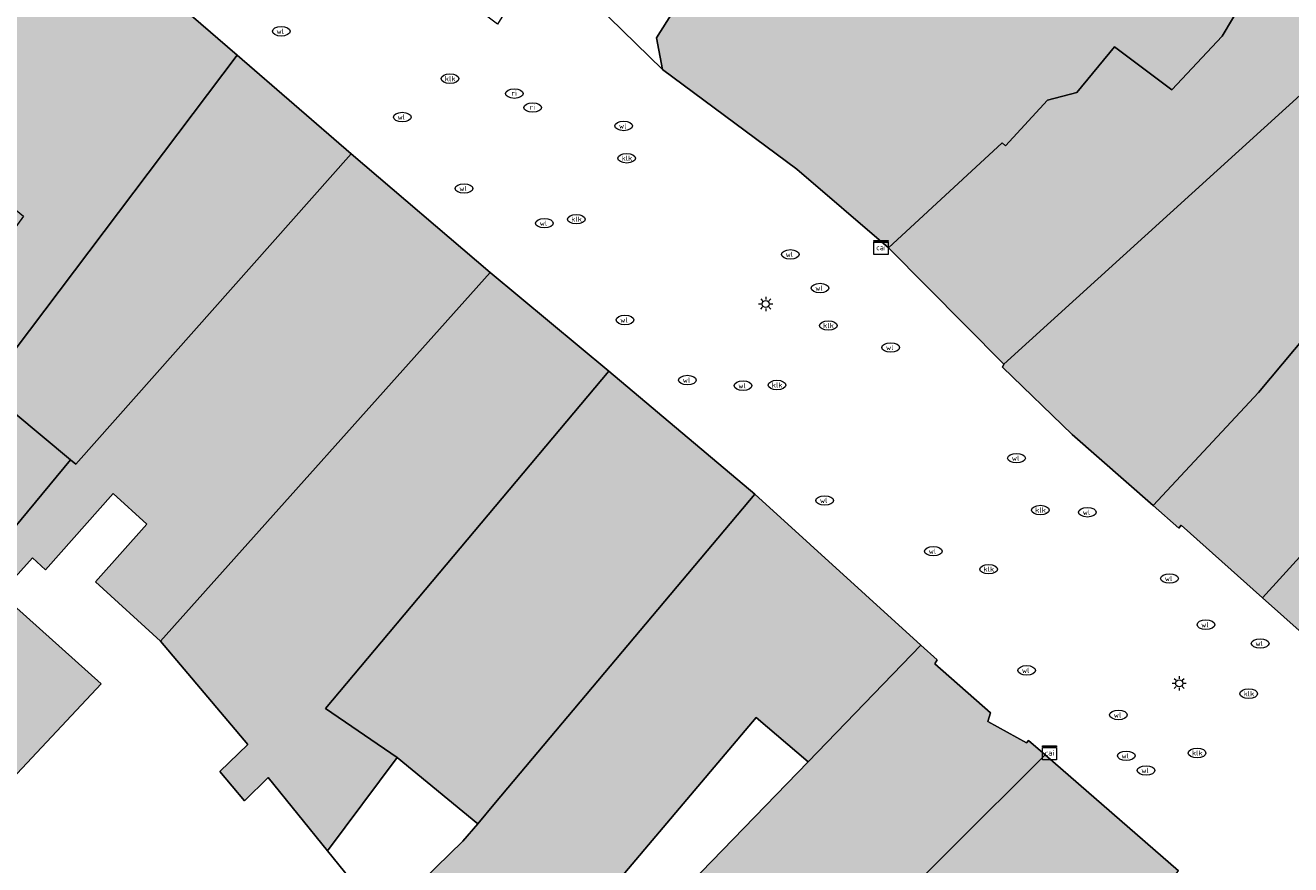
# Model space of a CAD drawing. Header units: metres. Extents: x 187482 to 189800, y 333582 to 335019.
# Tile 222 of 256: x 188983 to 189027, y 334325 to 334354. Entities that reach past the tile are written whole.
import ezdxf
from ezdxf.enums import TextEntityAlignment as Align

# ---------------------------------------------------------------- set-up
doc = ezdxf.new("R2010")
doc.units = ezdxf.units.M
doc.layers.get('0').update_dxf_attribs({"color": 252, "lineweight": 18})
for name, color, linetype, lineweight in [('B-WE-IE-MEUBILAIR-S', 252, 'Continuous', 18), ('B-WE-IE-TERREINAFSCHEIDING_KUNSTMATIG_HEKWERK-G', 252, 'IE-TERREINAFSCHEIDING_KUNSTMATIG-SO', 18), ('B-WE-OG-BEBOUWING-GV', 252, 'Continuous', 18), ('B-WE-OG-TERREIN_ERF-GV', 252, 'Continuous', 18), ('B-WE-VH-OPENVERHARDING-GV', 252, 'Continuous', 18), ('B-WE-VH-OPENVERHARDING_STRAATBAKSTEEN-GV', 252, 'Continuous', 18)]:
    doc.layers.add(name, color=color, linetype=linetype, lineweight=lineweight)
doc.layers.add('B-WE-OG-BEBOUWING-V', color=7, linetype='Continuous', lineweight=18, true_color=0xf0f0f0)
doc.styles.add('NLCS-ISO', font='NLCS-ISO.ttf')
doc.linetypes.add('IE-TERREINAFSCHEIDING_KUNSTMATIG-SO', pattern='A,4,[82,NLCS.SHX,S=0.75,R=90,X=0,Y=0],4,-2', length=10)

# ---------------------------------------------------------------- blocks, each defined once
blk = doc.blocks.new('SIE-MEUBILAIR_KAST_CAI-SO')
for points in [[(-1, 1), (1, 1), (1, 0.84), (-1, 0.84)], [(-1, 0.76), (1, 0.76), (1, -1), (-1, -1)]]:
    blk.add_lwpolyline(points, close=True)
at = {"style": 'NLCS-ISO'}
blk.add_text('cai', height=0.75, dxfattribs=at).set_placement((0, 0), align=Align.MIDDLE_CENTER)
blk = doc.blocks.new('SIE-MEUBILAIR_PAAL_LICHTMAST-SO')
for points in [[(-0.62, 0), (-1, 0)], [(-0.71, 0.71), (-0.44, 0.44)], [(0, 1), (0, 0.62)], [(0.44, 0.44), (0.71, 0.71)], [(1, 0), (0.62, 0)], [(-0.71, -0.71), (-0.44, -0.44)], [(0, -0.62), (0, -1)], [(0.44, -0.44), (0.71, -0.71)]]:
    blk.add_lwpolyline(points)
blk.add_circle((0, 0), 0.5)
blk = doc.blocks.new('SIE-MEUBILAIR_PUT_WATERLEIDINGPUT-SO')
blk.add_ellipse((0, 0), major_axis=(1.25, 0), ratio=0.54)
at = {"style": 'NLCS-ISO'}
blk.add_text('wl', height=0.75, dxfattribs=at).set_placement((-0.14, 0), align=Align.MIDDLE_CENTER)
blk = doc.blocks.new('SIE-MEUBILAIR_PUT_KOLK-SO')
blk.add_ellipse((0, 0), major_axis=(1.25, 0), ratio=0.54)
at = {"style": 'NLCS-ISO'}
blk.add_text('klk', height=0.75, dxfattribs=at).set_placement((0.03, 0), align=Align.MIDDLE_CENTER)
blk = doc.blocks.new('SIE-MEUBILAIR_PUT_RIOOLPUT-SO')
blk.add_ellipse((0, 0), major_axis=(1.25, 0), ratio=0.54)
at = {"style": 'NLCS-ISO'}
blk.add_text('ri', height=0.75, dxfattribs=at).set_placement((-0.04, 0.07), align=Align.MIDDLE_CENTER)

msp = doc.modelspace()

# ---------------------------------------------------------------- hatches: boundary and pattern name
at = {"layer": 'B-WE-OG-BEBOUWING-V'}
h = msp.add_hatch(color=256, dxfattribs=at)
h.dxf.hatch_style = 1
h.paths.add_polyline_path([(189026.361, 334362.397), (189024.474, 334363.585), (189023.658, 334362.361), (189023.532, 334362.145), (189021.221, 334358.172), (189012.285, 334362.917), (189011.063, 334363.737), (189008.84, 334360.188), (189015.964, 334355.23), (189018.207, 334358.399), (189021.565, 334356.396), (189022.332, 334357.329), (189023.779, 334356.582)], flags=16)
h.paths.add_polyline_path([(189029.05, 334361.049), (189029.976, 334362.612), (189027.261, 334364.415), (189026.361, 334362.397), (189023.779, 334356.582), (189022.332, 334357.329), (189021.565, 334356.396), (189018.207, 334358.399), (189015.964, 334355.23), (189008.84, 334360.188), (189004.895, 334353.953), (189005.107, 334352.833), (189009.858, 334349.313), (189013.09, 334346.534), (189017.106, 334350.25), (189017.222, 334350.136), (189018.714, 334351.749), (189019.743, 334352.016), (189021.078, 334353.635), (189023.096, 334352.116), (189024.88, 334354.009), (189025.605, 334355.231)], flags=17)
h = msp.add_hatch(color=256, dxfattribs=at)
h.dxf.hatch_style = 1
h.paths.add_polyline_path([(189032.807, 334358.481), (189028.026, 334352.28), (189017.166, 334342.424), (189017.12, 334342.329), (189019.581, 334339.944), (189022.444, 334337.435), (189026.166, 334341.434), (189031.981, 334348.369), (189030.844, 334349.36), (189033.757, 334352.544), (189034.898, 334351.733), (189036.132, 334353.218), (189037.716, 334355.124)], flags=17)
h.paths.add_polyline_path([(189026.361, 334362.397), (189024.474, 334363.585), (189023.658, 334362.361), (189023.532, 334362.145), (189021.221, 334358.172), (189012.285, 334362.917), (189011.063, 334363.737), (189008.84, 334360.188), (189015.964, 334355.23), (189018.207, 334358.399), (189021.565, 334356.396), (189022.332, 334357.329), (189023.779, 334356.582)], flags=16)
h = msp.add_hatch(color=256, dxfattribs=at)
h.dxf.hatch_style = 1
h.paths.add_polyline_path([(189032.807, 334358.481), (189029.474, 334360.761), (189029.05, 334361.049), (189025.605, 334355.231), (189024.88, 334354.009), (189023.096, 334352.116), (189021.078, 334353.635), (189019.743, 334352.016), (189018.714, 334351.749), (189017.222, 334350.136), (189017.106, 334350.25), (189013.09, 334346.534), (189017.166, 334342.424), (189028.026, 334352.28)], flags=17)
h.paths.add_polyline_path([(189026.361, 334362.397), (189024.474, 334363.585), (189023.658, 334362.361), (189023.532, 334362.145), (189021.221, 334358.172), (189012.285, 334362.917), (189011.063, 334363.737), (189008.84, 334360.188), (189015.964, 334355.23), (189018.207, 334358.399), (189021.565, 334356.396), (189022.332, 334357.329), (189023.779, 334356.582)], flags=16)
h = msp.add_hatch(color=256, dxfattribs=at)
h.dxf.hatch_style = 1
h.paths.add_polyline_path([(188980.277, 334344.534), (188982.533, 334347.66), (188975.847, 334353.104), (188973.298, 334350.073)], flags=16)
h.paths.add_polyline_path([(188977.629, 334339.831), (188981.944, 334336.334), (188984.199, 334339.056), (188981.178, 334341.557), (188990.08, 334353.336), (188981.961, 334360.351), (188975.847, 334353.104), (188982.533, 334347.66), (188980.277, 334344.534), (188977.156, 334340.213)], flags=17)
h.paths.add_polyline_path([(188973.298, 334350.073), (188970.02, 334346.173), (188977.156, 334340.213), (188980.277, 334344.534)], flags=16)
h.paths.add_polyline_path([(188999.016, 334345.664), (188987.375, 334332.645), (188990.455, 334328.997), (188989.476, 334328.043), (188990.343, 334327.017), (188991.184, 334327.837), (188993.274, 334325.249), (188995.737, 334328.543), (188993.203, 334330.269), (189003.214, 334342.177)], flags=16)
h = msp.add_hatch(color=256, dxfattribs=at)
h.dxf.hatch_style = 1
h.paths.add_polyline_path([(188980.277, 334344.534), (188982.533, 334347.66), (188975.847, 334353.104), (188973.298, 334350.073)], flags=16)
h.paths.add_polyline_path([(188973.298, 334350.073), (188970.02, 334346.173), (188977.156, 334340.213), (188980.277, 334344.534)], flags=16)
h.paths.add_polyline_path([(188999.016, 334345.664), (188987.375, 334332.645), (188990.455, 334328.997), (188989.476, 334328.043), (188990.343, 334327.017), (188991.184, 334327.837), (188993.274, 334325.249), (188995.737, 334328.543), (188993.203, 334330.269), (189003.214, 334342.177)], flags=16)
h.paths.add_polyline_path([(188977.574, 334331.051), (188981.596, 334327.223), (188985.285, 334331.143), (188981.726, 334334.336), (188982.849, 334335.596), (188983.31, 334335.174), (188985.707, 334337.862), (188986.889, 334336.777), (188985.081, 334334.749), (188987.375, 334332.645), (188999.016, 334345.664), (188994.114, 334349.851), (188984.385, 334338.903), (188984.199, 334339.056), (188981.944, 334336.334), (188979.198, 334333.016)], flags=17)
h = msp.add_hatch(color=256, dxfattribs=at)
h.dxf.hatch_style = 1
h.paths.add_polyline_path([(188984.199, 334339.056), (188984.385, 334338.903), (188994.114, 334349.851), (188990.08, 334353.336), (188981.178, 334341.557)], flags=17)
h.paths.add_polyline_path([(188980.277, 334344.534), (188982.533, 334347.66), (188975.847, 334353.104), (188973.298, 334350.073)], flags=16)
h.paths.add_polyline_path([(188999.016, 334345.664), (188987.375, 334332.645), (188990.455, 334328.997), (188989.476, 334328.043), (188990.343, 334327.017), (188991.184, 334327.837), (188993.274, 334325.249), (188995.737, 334328.543), (188993.203, 334330.269), (189003.214, 334342.177)], flags=16)
h = msp.add_hatch(color=256, dxfattribs=at)
h.dxf.hatch_style = 1
h.paths.add_polyline_path([(188983.465, 334236.782), (188992.701, 334244.819), (188990.416, 334247.409), (188992.593, 334249.299), (188995.042, 334251.455), (188992.72, 334253.806), (188978.211, 334241.3), (188983.055, 334236.383)], flags=16)
h.paths.add_polyline_path([(189004.509, 334308.243), (188999.999, 334302.495), (189004.583, 334298.484), (189008.227, 334295.603), (189008.389, 334295.472), (189010.242, 334297.314), (189010.162, 334297.401), (189012.734, 334300.214), (189008.97, 334303.485)], flags=16)
h.paths.add_polyline_path([(188973.298, 334350.073), (188970.02, 334346.173), (188977.156, 334340.213), (188980.277, 334344.534)], flags=16)
h.paths.add_polyline_path([(188977.574, 334331.051), (188977.112, 334330.494), (188965.534, 334340.835), (188961.338, 334335.482), (188963.158, 334332.272), (188960.5, 334327.591), (188958.141, 334327.636), (188945.776, 334305.683), (188946.091, 334305.164), (188948.332, 334301.472), (188948.344, 334300.697), (188947.91, 334300.588), (188947.601, 334300.358), (188948.324, 334299.627), (188947.469, 334298.873), (188948.282, 334298.649), (188948.343, 334297.761), (188946.253, 334294.112), (188945.911, 334293.587), (188962.815, 334265.052), (188964.341, 334265.025), (188973.68, 334254.262), (188972.628, 334253.071), (188975.191, 334250.029), (188974.535, 334249.475), (188975.606, 334248.129), (188977.464, 334249.804), (188979.997, 334251.902), (188985.487, 334256.519), (188988.371, 334258.944), (189005.51, 334273.358), (189003.453, 334275.691), (189002.25, 334277.05), (188993.672, 334286.781), (189002.549, 334296.302), (189003.594, 334297.423), (189004.583, 334298.484), (188999.999, 334302.495), (188992.234, 334309.291), (188977.738, 334321.969), (188978.915, 334324.066), (188981.596, 334327.223)], flags=17)
h.paths.add_polyline_path([(188978.211, 334241.3), (188992.72, 334253.806), (188992.526, 334254.003), (188990.101, 334251.895), (188985.487, 334256.519), (188979.997, 334251.902), (188977.464, 334249.804), (188975.606, 334248.129), (188973.411, 334246.157)], flags=16)
h.paths.add_polyline_path([(188999.016, 334345.664), (188987.375, 334332.645), (188990.455, 334328.997), (188989.476, 334328.043), (188990.343, 334327.017), (188991.184, 334327.837), (188993.274, 334325.249), (188995.737, 334328.543), (188993.203, 334330.269), (189003.214, 334342.177)], flags=16)
h = msp.add_hatch(color=256, dxfattribs=at)
h.dxf.hatch_style = 1
h.paths.add_polyline_path([(189043.062, 334345.502), (189044.412, 334346.978), (189042.212, 334349), (189040.858, 334347.517)], flags=16)
h.paths.add_polyline_path([(189026.304, 334334.185), (189029.318, 334331.502), (189038.383, 334340.951), (189041.825, 334344.621), (189041.87, 334344.669), (189041.847, 334344.692), (189041.511, 334345.022), (189038.558, 334347.931), (189036.461, 334345.337)], flags=17)
h = msp.add_hatch(color=256, dxfattribs=at)
h.dxf.hatch_style = 1
h.paths.add_polyline_path([(189026.304, 334334.185), (189036.461, 334345.337), (189033.635, 334348.025), (189033.086, 334347.405), (189031.981, 334348.369), (189026.166, 334341.434), (189022.444, 334337.435), (189023.346, 334336.644), (189023.431, 334336.742)], flags=17)
h = msp.add_hatch(color=256, dxfattribs=at)
h.dxf.hatch_style = 1
h.paths.add_polyline_path([(188995.737, 334328.543), (188998.58, 334326.204), (188999.211, 334326.954), (189008.375, 334337.835), (189003.214, 334342.177), (188993.203, 334330.269)], flags=17)
h.paths.add_polyline_path([(188999.016, 334345.664), (188987.375, 334332.645), (188990.455, 334328.997), (188989.476, 334328.043), (188990.343, 334327.017), (188991.184, 334327.837), (188993.274, 334325.249), (188995.737, 334328.543), (188993.203, 334330.269), (189003.214, 334342.177)], flags=16)
h = msp.add_hatch(color=256, dxfattribs=at)
h.dxf.hatch_style = 1
h.paths.add_polyline_path([(189010.254, 334328.394), (189002.319, 334320.205), (188999.129, 334316.913), (188997.691, 334315.481), (188998.064, 334314.854), (189000.363, 334312.545), (189000.214, 334312.397), (189004.509, 334308.243), (189008.284, 334312.344), (189005.105, 334315.169), (189018.629, 334328.637), (189018.04, 334329.145), (189017.961, 334329.058), (189016.596, 334329.813), (189016.689, 334330.114), (189014.729, 334331.845), (189014.807, 334331.986), (189014.238, 334332.505)], flags=17)
h.paths.add_polyline_path([(189004.509, 334308.243), (188999.999, 334302.495), (189004.583, 334298.484), (189008.227, 334295.603), (189008.389, 334295.472), (189010.242, 334297.314), (189010.162, 334297.401), (189012.734, 334300.214), (189008.97, 334303.485)], flags=16)
h.paths.add_polyline_path([(188999.016, 334345.664), (188987.375, 334332.645), (188990.455, 334328.997), (188989.476, 334328.043), (188990.343, 334327.017), (188991.184, 334327.837), (188993.274, 334325.249), (188995.737, 334328.543), (188993.203, 334330.269), (189003.214, 334342.177)], flags=16)
h = msp.add_hatch(color=256, dxfattribs=at)
h.dxf.hatch_style = 1
h.paths.add_polyline_path([(188999.129, 334316.913), (189002.319, 334320.205), (189001.455, 334321.733), (189008.413, 334329.957), (189010.254, 334328.394), (189014.238, 334332.505), (189008.375, 334337.835), (188999.211, 334326.954), (188998.58, 334326.204), (188998.059, 334325.584), (188995.229, 334322.83), (188996.631, 334321.114)], flags=17)
h.paths.add_polyline_path([(188999.016, 334345.664), (188987.375, 334332.645), (188990.455, 334328.997), (188989.476, 334328.043), (188990.343, 334327.017), (188991.184, 334327.837), (188993.274, 334325.249), (188995.737, 334328.543), (188993.203, 334330.269), (189003.214, 334342.177)], flags=16)
h = msp.add_hatch(color=256, dxfattribs=at)
h.dxf.hatch_style = 1
h.paths.add_polyline_path([(189018.629, 334328.637), (189005.105, 334315.169), (189008.284, 334312.344), (189004.509, 334308.243), (189008.97, 334303.485), (189012.734, 334300.214), (189017.051, 334304.934), (189019.626, 334309.569), (189019.101, 334309.963), (189016.58, 334312.013), (189012.902, 334307.49), (189008.681, 334310.921), (189013.065, 334316.314), (189011.917, 334317.248), (189013.544, 334319.25), (189016.317, 334316.479), (189023.336, 334324.537)], flags=17)
h.paths.add_polyline_path([(189004.509, 334308.243), (188999.999, 334302.495), (189004.583, 334298.484), (189008.227, 334295.603), (189008.389, 334295.472), (189010.242, 334297.314), (189010.162, 334297.401), (189012.734, 334300.214), (189008.97, 334303.485)], flags=16)

# ---------------------------------------------------------------- linework, layer by layer
at = {"layer": 'B-WE-IE-TERREINAFSCHEIDING_KUNSTMATIG_HEKWERK-G', "ltscale": 0.2, "flags": 128}
msp.add_lwpolyline([(188993.274, 334325.249), (188995.229, 334322.83)], dxfattribs=at)
at = {"layer": 'B-WE-OG-BEBOUWING-GV', "flags": 128}
for points in [[(189029.05, 334361.049), (189029.976, 334362.612), (189027.261, 334364.415), (189026.361, 334362.397), (189023.779, 334356.582), (189022.332, 334357.329), (189021.565, 334356.396), (189018.207, 334358.399), (189015.964, 334355.23), (189008.84, 334360.188), (189004.895, 334353.953), (189005.107, 334352.833), (189009.858, 334349.313), (189013.09, 334346.534), (189017.106, 334350.25), (189017.222, 334350.136), (189018.714, 334351.749), (189019.743, 334352.016), (189021.078, 334353.635), (189023.096, 334352.116), (189024.88, 334354.009), (189025.605, 334355.231)], [(189032.807, 334358.481), (189029.474, 334360.761), (189029.05, 334361.049), (189025.605, 334355.231), (189024.88, 334354.009), (189023.096, 334352.116), (189021.078, 334353.635), (189019.743, 334352.016), (189018.714, 334351.749), (189017.222, 334350.136), (189017.106, 334350.25), (189013.09, 334346.534), (189017.166, 334342.424), (189028.026, 334352.28)], [(188977.629, 334339.831), (188981.944, 334336.334), (188984.199, 334339.056), (188981.178, 334341.557), (188990.08, 334353.336), (188981.961, 334360.351), (188975.847, 334353.104), (188982.533, 334347.66), (188980.277, 334344.534), (188977.156, 334340.213)], [(189032.807, 334358.481), (189028.026, 334352.28), (189017.166, 334342.424), (189017.12, 334342.329), (189019.581, 334339.944), (189022.444, 334337.435), (189026.166, 334341.434), (189031.981, 334348.369), (189030.844, 334349.36), (189033.757, 334352.544), (189034.898, 334351.733), (189036.132, 334353.218), (189037.716, 334355.124)], [(188984.199, 334339.056), (188984.385, 334338.903), (188994.114, 334349.851), (188990.08, 334353.336), (188981.178, 334341.557)], [(188977.574, 334331.051), (188981.596, 334327.223), (188985.285, 334331.143), (188981.726, 334334.336), (188982.849, 334335.596), (188983.31, 334335.174), (188985.707, 334337.862), (188986.889, 334336.777), (188985.081, 334334.749), (188987.375, 334332.645), (188999.016, 334345.664), (188994.114, 334349.851), (188984.385, 334338.903), (188984.199, 334339.056), (188981.944, 334336.334), (188979.198, 334333.016)], [(189026.304, 334334.185), (189036.461, 334345.337), (189033.635, 334348.025), (189033.086, 334347.405), (189031.981, 334348.369), (189026.166, 334341.434), (189022.444, 334337.435), (189023.346, 334336.644), (189023.431, 334336.742)], [(189026.304, 334334.185), (189029.318, 334331.502), (189038.383, 334340.951), (189041.825, 334344.621), (189041.87, 334344.669), (189041.847, 334344.692), (189041.511, 334345.022), (189038.558, 334347.931), (189036.461, 334345.337)], [(188999.016, 334345.664), (188987.375, 334332.645), (188990.455, 334328.997), (188989.476, 334328.043), (188990.343, 334327.017), (188991.184, 334327.837), (188993.274, 334325.249), (188995.737, 334328.543), (188993.203, 334330.269), (189003.214, 334342.177)], [(188995.737, 334328.543), (188998.58, 334326.204), (188999.211, 334326.954), (189008.375, 334337.835), (189003.214, 334342.177), (188993.203, 334330.269)], [(188999.129, 334316.913), (189002.319, 334320.205), (189001.455, 334321.733), (189008.413, 334329.957), (189010.254, 334328.394), (189014.238, 334332.505), (189008.375, 334337.835), (188999.211, 334326.954), (188998.58, 334326.204), (188998.059, 334325.584), (188995.229, 334322.83), (188996.631, 334321.114)], [(189010.254, 334328.394), (189002.319, 334320.205), (188999.129, 334316.913), (188997.691, 334315.481), (188998.064, 334314.854), (189000.363, 334312.545), (189000.214, 334312.397), (189004.509, 334308.243), (189008.284, 334312.344), (189005.105, 334315.169), (189018.629, 334328.637), (189018.04, 334329.145), (189017.961, 334329.058), (189016.596, 334329.813), (189016.689, 334330.114), (189014.729, 334331.845), (189014.807, 334331.986), (189014.238, 334332.505)], [(189018.629, 334328.637), (189005.105, 334315.169), (189008.284, 334312.344), (189004.509, 334308.243), (189008.97, 334303.485), (189012.734, 334300.214), (189017.051, 334304.934), (189019.626, 334309.569), (189019.101, 334309.963), (189016.58, 334312.013), (189012.902, 334307.49), (189008.681, 334310.921), (189013.065, 334316.314), (189011.917, 334317.248), (189013.544, 334319.25), (189016.317, 334316.479), (189023.336, 334324.537)]]:
    msp.add_lwpolyline(points, close=True, dxfattribs=at)
at = {"layer": 'B-WE-OG-TERREIN_ERF-GV', "flags": 128}
msp.add_lwpolyline([(188995.229, 334322.83), (188993.274, 334325.249), (188991.184, 334327.837), (188990.343, 334327.017), (188989.476, 334328.043), (188990.455, 334328.997), (188987.375, 334332.645), (188985.081, 334334.749), (188986.889, 334336.777), (188985.707, 334337.862), (188983.31, 334335.174), (188982.849, 334335.596), (188981.726, 334334.336), (188985.285, 334331.143), (188981.596, 334327.223), (188978.915, 334324.066)], dxfattribs=at)
for points in [[(189002.319, 334320.205), (189010.254, 334328.394), (189008.413, 334329.957), (189001.455, 334321.733)], [(188993.274, 334325.249), (188995.229, 334322.83), (188998.059, 334325.584), (188998.58, 334326.204), (188995.737, 334328.543)]]:
    msp.add_lwpolyline(points, close=True, dxfattribs=at)
at = {"layer": 'B-WE-VH-OPENVERHARDING-GV', "flags": 128}
for points in [[(189029.318, 334331.502), (189026.304, 334334.185), (189023.431, 334336.742), (189023.346, 334336.644), (189022.444, 334337.435), (189019.581, 334339.944), (189017.12, 334342.329), (189017.166, 334342.424), (189013.09, 334346.534), (189009.858, 334349.313), (189005.107, 334352.833), (189000.853, 334356.992), (188999.282, 334354.435), (188982.209, 334367.26)], [(188981.961, 334360.351), (188990.08, 334353.336), (188994.114, 334349.851), (188999.016, 334345.664), (189003.214, 334342.177), (189008.375, 334337.835), (189014.238, 334332.505), (189014.807, 334331.986), (189014.729, 334331.845), (189016.689, 334330.114), (189016.596, 334329.813), (189017.961, 334329.058), (189018.04, 334329.145), (189018.629, 334328.637), (189023.336, 334324.537)]]:
    msp.add_lwpolyline(points, dxfattribs=at)
at = {"layer": 'B-WE-VH-OPENVERHARDING_STRAATBAKSTEEN-GV', "flags": 128}
msp.add_lwpolyline([(189021.854, 334382.106), (189011.814, 334375.062), (189000.853, 334356.992), (189005.107, 334352.833), (189004.895, 334353.953), (189008.84, 334360.188), (189011.063, 334363.737), (189012.285, 334362.917), (189013.256, 334364.621), (189012.98, 334364.779), (189013.453, 334365.525), (189013.693, 334365.388), (189014.71, 334367.172), (189016.653, 334370.582), (189017.135, 334371.428), (189019.437, 334374.559), (189020.865, 334376.666), (189024.473, 334381.988)], dxfattribs=at)

# ---------------------------------------------------------------- block references
at = {"layer": 'B-WE-IE-MEUBILAIR-S', "xscale": 0.25, "yscale": 0.25, "zscale": 0.25}
for name, p in [('SIE-MEUBILAIR_PUT_WATERLEIDINGPUT-SO', (188991.639, 334354.183)), ('SIE-MEUBILAIR_PUT_KOLK-SO', (188997.6, 334352.51)), ('SIE-MEUBILAIR_PUT_RIOOLPUT-SO', (188999.877, 334351.983)), ('SIE-MEUBILAIR_PUT_RIOOLPUT-SO', (189000.523, 334351.49)), ('SIE-MEUBILAIR_PUT_WATERLEIDINGPUT-SO', (188995.915, 334351.153)), ('SIE-MEUBILAIR_PUT_WATERLEIDINGPUT-SO', (189003.738, 334350.842)), ('SIE-MEUBILAIR_PUT_KOLK-SO', (189003.845, 334349.7)), ('SIE-MEUBILAIR_PUT_WATERLEIDINGPUT-SO', (188998.097, 334348.632)), ('SIE-MEUBILAIR_PUT_WATERLEIDINGPUT-SO', (189000.937, 334347.407)), ('SIE-MEUBILAIR_PUT_KOLK-SO', (189002.067, 334347.548)), ('SIE-MEUBILAIR_KAST_CAI-SO', (189012.827, 334346.547)), ('SIE-MEUBILAIR_PUT_WATERLEIDINGPUT-SO', (189009.624, 334346.304)), ('SIE-MEUBILAIR_PUT_WATERLEIDINGPUT-SO', (189010.672, 334345.116)), ('SIE-MEUBILAIR_PAAL_LICHTMAST-SO', (189008.755, 334344.554)), ('SIE-MEUBILAIR_PUT_WATERLEIDINGPUT-SO', (189003.783, 334343.99)), ('SIE-MEUBILAIR_PUT_KOLK-SO', (189010.964, 334343.794)), ('SIE-MEUBILAIR_PUT_WATERLEIDINGPUT-SO', (189013.171, 334343.018)), ('SIE-MEUBILAIR_PUT_WATERLEIDINGPUT-SO', (189005.989, 334341.867)), ('SIE-MEUBILAIR_PUT_WATERLEIDINGPUT-SO', (189007.953, 334341.671)), ('SIE-MEUBILAIR_PUT_KOLK-SO', (189009.151, 334341.692)), ('SIE-MEUBILAIR_PUT_WATERLEIDINGPUT-SO', (189017.613, 334339.112)), ('SIE-MEUBILAIR_PUT_WATERLEIDINGPUT-SO', (189010.838, 334337.617)), ('SIE-MEUBILAIR_PUT_KOLK-SO', (189018.457, 334337.278)), ('SIE-MEUBILAIR_PUT_WATERLEIDINGPUT-SO', (189020.118, 334337.202)), ('SIE-MEUBILAIR_PUT_WATERLEIDINGPUT-SO', (189014.677, 334335.826)), ('SIE-MEUBILAIR_PUT_KOLK-SO', (189016.629, 334335.191)), ('SIE-MEUBILAIR_PUT_WATERLEIDINGPUT-SO', (189023.018, 334334.862)), ('SIE-MEUBILAIR_PUT_WATERLEIDINGPUT-SO', (189024.303, 334333.231)), ('SIE-MEUBILAIR_PUT_WATERLEIDINGPUT-SO', (189026.22, 334332.569)), ('SIE-MEUBILAIR_PUT_WATERLEIDINGPUT-SO', (189017.972, 334331.618)), ('SIE-MEUBILAIR_PAAL_LICHTMAST-SO', (189023.361, 334331.16)), ('SIE-MEUBILAIR_PUT_KOLK-SO', (189025.817, 334330.795)), ('SIE-MEUBILAIR_PUT_WATERLEIDINGPUT-SO', (189021.215, 334330.045)), ('SIE-MEUBILAIR_KAST_CAI-SO', (189018.781, 334328.705)), ('SIE-MEUBILAIR_PUT_WATERLEIDINGPUT-SO', (189021.488, 334328.603)), ('SIE-MEUBILAIR_PUT_KOLK-SO', (189023.994, 334328.701)), ('SIE-MEUBILAIR_PUT_WATERLEIDINGPUT-SO', (189022.191, 334328.085))]:
    msp.add_blockref(name, p, dxfattribs=at)

doc.saveas('drawing.dxf')
